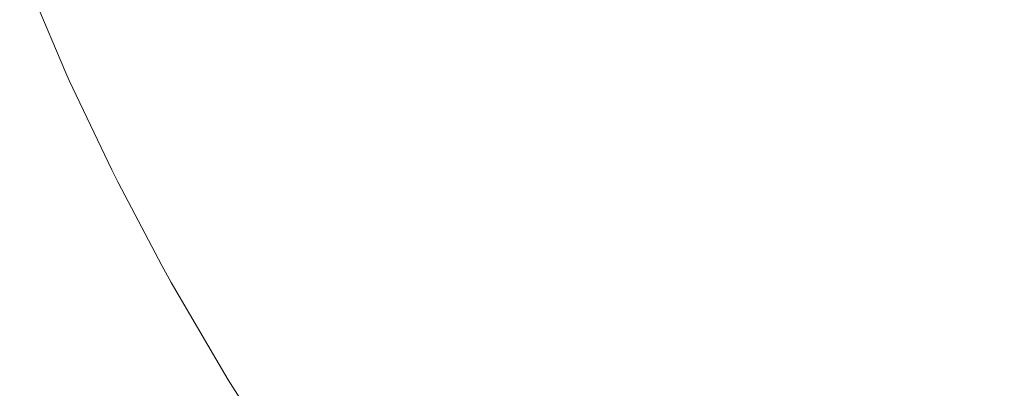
# Model space of a CAD drawing. Header units: centimetres. Extents: x -26 to 27.3, y -23.4 to -21.6.
# Tile 72 of 206: x -8.0766 to -8.0026, y -22.9654 to -22.9377. Entities that reach past the tile are written whole.
import ezdxf

# ---------------------------------------------------------------- set-up
doc = ezdxf.new("R2010")
doc.units = ezdxf.units.CM
doc.header["$LTSCALE"] = 2.54
doc.layers.add('Lucido design-1', color=7, linetype='Continuous')

# ---------------------------------------------------------------- blocks, each defined once
blk = doc.blocks.new('Gruppo-4-1')
at = {"color": 7, "linetype": 'Continuous', "lineweight": 9}
blk.add_3dface([(-25.890647, -21.659888, -9.381992), (-25.890647, -23.259888, -9.381992), (27.209353, -23.259888, -9.381992), (27.209353, -21.659888, -9.381992)], dxfattribs=at)
for points, invisible_edges in [([(-8.06363, -22.938081, -9.838064), (-8.066793, -22.930669, -9.838064), (-8.065043, -22.929966, -9.834401), (-8.061912, -22.937305, -9.834401)], 15), ([(-8.045641, -22.938034, -9.814271), (-8.048818, -22.931386, -9.814271), (-8.046203, -22.930204, -9.811281), (-8.043079, -22.936743, -9.811281)], 15), ([(-8.065208, -22.938795, -9.841798), (-8.0684, -22.931315, -9.841798), (-8.066793, -22.930669, -9.838064), (-8.06363, -22.938081, -9.838064)], 15), ([(-8.03196, -22.93883, -9.803427), (-8.035183, -22.932761, -9.803427), (-8.032218, -22.931267, -9.800923), (-8.029061, -22.937211, -9.800923)], 15), ([(-8.067934, -22.940027, -9.849455), (-8.071176, -22.93243, -9.849455), (-8.069861, -22.931902, -9.845597), (-8.066644, -22.939443, -9.845597)], 15), ([(-8.066644, -22.939443, -9.845597), (-8.069861, -22.931902, -9.845597), (-8.0684, -22.931315, -9.841798), (-8.065208, -22.938795, -9.841798)], 15), ([(-8.048088, -22.939268, -9.817376), (-8.051315, -22.932515, -9.817376), (-8.048818, -22.931386, -9.814271), (-8.045641, -22.938034, -9.814271)], 15), ([(-8.007052, -22.938564, -9.79056), (-8.010286, -22.933553, -9.79056), (-8.007001, -22.93153, -9.788947), (-8.003856, -22.936404, -9.788947)], 15), ([(-8.069079, -22.940544, -9.853363), (-8.072341, -22.932899, -9.853363), (-8.071176, -22.93243, -9.849455), (-8.067934, -22.940027, -9.849455)], 15), ([(-8.050417, -22.940442, -9.820588), (-8.053691, -22.933589, -9.820588), (-8.051315, -22.932515, -9.817376), (-8.048088, -22.939268, -9.817376)], 15), ([(-8.034762, -22.940396, -9.806065), (-8.038049, -22.934207, -9.806065), (-8.035183, -22.932761, -9.803427), (-8.03196, -22.93883, -9.803427)], 15), ([(-8.019739, -22.939373, -9.796333), (-8.022996, -22.933823, -9.796333), (-8.01984, -22.932059, -9.794256), (-8.01666, -22.937477, -9.794256)], 15), ([(-8.070922, -22.941378, -9.861308), (-8.074218, -22.933653, -9.861308), (-8.073356, -22.933306, -9.857317), (-8.070075, -22.940995, -9.857317)], 15), ([(-8.070075, -22.940995, -9.857317), (-8.073356, -22.933306, -9.857317), (-8.072341, -22.932899, -9.853363), (-8.069079, -22.940544, -9.853363)], 15), ([(-8.072559, -22.942117, -9.873442), (-8.075885, -22.934323, -9.873442), (-8.075484, -22.934161, -9.869378), (-8.072165, -22.941939, -9.869378)], 15), ([(-8.072165, -22.941939, -9.869378), (-8.075484, -22.934161, -9.869378), (-8.074928, -22.933938, -9.865331), (-8.071619, -22.941693, -9.865331)], 15), ([(-8.071619, -22.941693, -9.865331), (-8.074928, -22.933938, -9.865331), (-8.074218, -22.933653, -9.861308), (-8.070922, -22.941378, -9.861308)], 15), ([(-8.052622, -22.941554, -9.823903), (-8.055943, -22.934606, -9.823903), (-8.053691, -22.933589, -9.820588), (-8.050417, -22.940442, -9.820588)], 15), ([(-8.037464, -22.941905, -9.808831), (-8.040813, -22.9356, -9.808831), (-8.038049, -22.934207, -9.806065), (-8.034762, -22.940396, -9.806065)], 15), ([(-8.022739, -22.94122, -9.798556), (-8.026072, -22.935541, -9.798556), (-8.022996, -22.933823, -9.796333), (-8.019739, -22.939373, -9.796333)], 15), ([(-8.010186, -22.940682, -9.792331), (-8.013507, -22.935536, -9.792331), (-8.010286, -22.933553, -9.79056), (-8.007052, -22.938564, -9.79056)], 15), ([(-8.000507, -22.94114, -9.788947), (-8.003856, -22.936404, -9.788947), (-8.000604, -22.934206, -9.787495), (-7.997351, -22.938806, -9.787495)], 15), ([(-8.074361, -22.942932, -10.099868), (-8.077719, -22.93506, -10.099868), (-8.077128, -22.934822, -10.095911), (-8.07378, -22.942669, -10.095911)], 15), ([(-8.07378, -22.942669, -10.095911), (-8.077128, -22.934822, -10.095911), (-8.076685, -22.934644, -10.091937), (-8.073344, -22.942472, -10.091937)], 15), ([(-8.073344, -22.942472, -10.091937), (-8.076685, -22.934644, -10.091937), (-8.07639, -22.934526, -10.087952), (-8.073055, -22.942341, -10.087952)], 15), ([(-8.073055, -22.942341, -10.087952), (-8.07639, -22.934526, -10.087952), (-8.076243, -22.934467, -10.083964), (-8.07291, -22.942276, -10.083964)], 15), ([(-8.07291, -22.942276, -10.083964), (-8.076243, -22.934467, -10.083964), (-8.076225, -22.934459, -10.081992), (-8.073148, -22.941671, -10.081992)], 11), ([(-8.076225, -22.934459, -9.881992), (-8.073148, -22.941671, -9.881992), (-8.073148, -22.941671, -10.081992), (-8.076225, -22.934459, -10.081992)], 10), ([(-8.073148, -22.941671, -9.881992), (-8.076225, -22.934459, -9.881992), (-8.076223, -22.934459, -9.881447), (-8.072891, -22.942268, -9.881447)], 14), ([(-8.072891, -22.942268, -9.881447), (-8.076223, -22.934459, -9.881447), (-8.076132, -22.934422, -9.877517), (-8.072801, -22.942227, -9.877517)], 15), ([(-8.072801, -22.942227, -9.877517), (-8.076132, -22.934422, -9.877517), (-8.075885, -22.934323, -9.873442), (-8.072559, -22.942117, -9.873442)], 15), ([(-8.054702, -22.942603, -9.827314), (-8.058065, -22.935566, -9.827314), (-8.055943, -22.934606, -9.823903), (-8.052622, -22.941554, -9.823903)], 15), ([(-8.07697, -22.944112, -10.111572), (-8.080377, -22.936128, -10.111572), (-8.079345, -22.935713, -10.107705), (-8.075957, -22.943653, -10.107705)], 15), ([(-8.075957, -22.943653, -10.107705), (-8.079345, -22.935713, -10.107705), (-8.078459, -22.935357, -10.103802), (-8.075086, -22.94326, -10.103802)], 15), ([(-8.075086, -22.94326, -10.103802), (-8.078459, -22.935357, -10.103802), (-8.077719, -22.93506, -10.099868), (-8.074361, -22.942932, -10.099868)], 15), ([(-8.056653, -22.943587, -9.830815), (-8.060056, -22.936466, -9.830815), (-8.058065, -22.935566, -9.827314), (-8.054702, -22.942603, -9.827314)], 15), ([(-8.03968, -22.943143, -9.811281), (-8.043079, -22.936743, -9.811281), (-8.040813, -22.9356, -9.808831), (-8.037464, -22.941905, -9.808831)], 15), ([(-8.025655, -22.943016, -9.800923), (-8.029061, -22.937211, -9.800923), (-8.026072, -22.935541, -9.798556), (-8.022739, -22.94122, -9.798556)], 15), ([(-8.013254, -22.942756, -9.794256), (-8.01666, -22.937477, -9.794256), (-8.013507, -22.935536, -9.792331), (-8.010186, -22.940682, -9.792331)], 15), ([(-8.058472, -22.944504, -9.834401), (-8.061912, -22.937305, -9.834401), (-8.060056, -22.936466, -9.830815), (-8.056653, -22.943587, -9.830815)], 15), ([(-8.003608, -22.943433, -9.79056), (-8.007052, -22.938564, -9.79056), (-8.003856, -22.936404, -9.788947), (-8.000507, -22.94114, -9.788947)], 15), ([(-8.042185, -22.944542, -9.814271), (-8.045641, -22.938034, -9.814271), (-8.043079, -22.936743, -9.811281), (-8.03968, -22.943143, -9.811281)], 15), ([(-8.028482, -22.944756, -9.803427), (-8.03196, -22.93883, -9.803427), (-8.029061, -22.937211, -9.800923), (-8.025655, -22.943016, -9.800923)], 15), ([(-8.060156, -22.945352, -9.838064), (-8.06363, -22.938081, -9.838064), (-8.061912, -22.937305, -9.834401), (-8.058472, -22.944504, -9.834401)], 15), ([(-8.016249, -22.94478, -9.796333), (-8.019739, -22.939373, -9.796333), (-8.01666, -22.937477, -9.794256), (-8.013254, -22.942756, -9.794256)], 15), ([(-8.061702, -22.946132, -9.841798), (-8.065208, -22.938795, -9.841798), (-8.06363, -22.938081, -9.838064), (-8.060156, -22.945352, -9.838064)], 15), ([(-8.044577, -22.945879, -9.817376), (-8.048088, -22.939268, -9.817376), (-8.045641, -22.938034, -9.814271), (-8.042185, -22.944542, -9.814271)], 15), ([(-8.006649, -22.945683, -9.792331), (-8.010186, -22.940682, -9.792331), (-8.007052, -22.938564, -9.79056), (-8.003608, -22.943433, -9.79056)], 15), ([(-8.063109, -22.946841, -9.845597), (-8.066644, -22.939443, -9.845597), (-8.065208, -22.938795, -9.841798), (-8.061702, -22.946132, -9.841798)], 15), ([(-8.046854, -22.94715, -9.820588), (-8.050417, -22.940442, -9.820588), (-8.048088, -22.939268, -9.817376), (-8.044577, -22.945879, -9.817376)], 15), ([(-8.031215, -22.946439, -9.806065), (-8.034762, -22.940396, -9.806065), (-8.03196, -22.93883, -9.803427), (-8.028482, -22.944756, -9.803427)], 15), ([(-8.019168, -22.946753, -9.798556), (-8.022739, -22.94122, -9.798556), (-8.019739, -22.939373, -9.796333), (-8.016249, -22.94478, -9.796333)], 15), ([(-8.065495, -22.948044, -9.853363), (-8.069079, -22.940544, -9.853363), (-8.067934, -22.940027, -9.849455), (-8.064373, -22.947479, -9.849455)], 15), ([(-8.064373, -22.947479, -9.849455), (-8.067934, -22.940027, -9.849455), (-8.066644, -22.939443, -9.845597), (-8.063109, -22.946841, -9.845597)], 15), ([(-8.066471, -22.948537, -9.857317), (-8.070075, -22.940995, -9.857317), (-8.069079, -22.940544, -9.853363), (-8.065495, -22.948044, -9.853363)], 15), ([(-8.049011, -22.948355, -9.823903), (-8.052622, -22.941554, -9.823903), (-8.050417, -22.940442, -9.820588), (-8.046854, -22.94715, -9.820588)], 15), ([(-8.033851, -22.948062, -9.808831), (-8.037464, -22.941905, -9.808831), (-8.034762, -22.940396, -9.806065), (-8.031215, -22.946439, -9.806065)], 15), ([(-8.009626, -22.947885, -9.794256), (-8.013254, -22.942756, -9.794256), (-8.010186, -22.940682, -9.792331), (-8.006649, -22.945683, -9.792331)], 15), ([(-8.067984, -22.9493, -9.865331), (-8.071619, -22.941693, -9.865331), (-8.070922, -22.941378, -9.861308), (-8.067301, -22.948955, -9.861308)], 15), ([(-8.067301, -22.948955, -9.861308), (-8.070922, -22.941378, -9.861308), (-8.070075, -22.940995, -9.857317), (-8.066471, -22.948537, -9.857317)], 15), ([(-8.051044, -22.949491, -9.827314), (-8.054702, -22.942603, -9.827314), (-8.052622, -22.941554, -9.823903), (-8.049011, -22.948355, -9.823903)], 15), ([(-8.022005, -22.948671, -9.800923), (-8.025655, -22.943016, -9.800923), (-8.022739, -22.94122, -9.798556), (-8.019168, -22.946753, -9.798556)], 15), ([(-7.99996, -22.948152, -9.79056), (-8.003608, -22.943433, -9.79056), (-8.000507, -22.94114, -9.788947), (-7.996959, -22.945729, -9.788947)], 15), ([(-8.069675, -22.950152, -10.091937), (-8.073344, -22.942472, -10.091937), (-8.073055, -22.942341, -10.087952), (-8.069391, -22.950009, -10.087952)], 15), ([(-8.073148, -22.941671, -10.081992), (-8.072893, -22.942268, -10.081992), (-8.07291, -22.942276, -10.083964)], 10), ([(-8.072893, -22.942268, -10.081992), (-8.073148, -22.941671, -10.081992), (-8.073148, -22.941671, -9.881992), (-8.072893, -22.942268, -9.881992)], 10), ([(-8.072891, -22.942268, -9.881447), (-8.072893, -22.942268, -9.881992), (-8.073148, -22.941671, -9.881992)], 9), ([(-8.069391, -22.950009, -10.087952), (-8.073055, -22.942341, -10.087952), (-8.07291, -22.942276, -10.083964), (-8.06925, -22.949937, -10.083964)], 15), ([(-8.06925, -22.949937, -10.083964), (-8.07291, -22.942276, -10.083964), (-8.072893, -22.942268, -10.081992), (-8.069687, -22.948976, -10.081992)], 11), ([(-8.072893, -22.942268, -9.881992), (-8.069687, -22.948976, -9.881992), (-8.069687, -22.948976, -10.081992), (-8.072893, -22.942268, -10.081992)], 10), ([(-8.069687, -22.948976, -9.881992), (-8.072893, -22.942268, -9.881992), (-8.072891, -22.942268, -9.881447), (-8.069231, -22.949928, -9.881447)], 14), ([(-8.069231, -22.949928, -9.881447), (-8.072891, -22.942268, -9.881447), (-8.072801, -22.942227, -9.877517), (-8.069143, -22.949884, -9.877517)], 15), ([(-8.069143, -22.949884, -9.877517), (-8.072801, -22.942227, -9.877517), (-8.072559, -22.942117, -9.873442), (-8.068905, -22.949764, -9.873442)], 15), ([(-8.068905, -22.949764, -9.873442), (-8.072559, -22.942117, -9.873442), (-8.072165, -22.941939, -9.869378), (-8.068519, -22.949569, -9.869378)], 15), ([(-8.068519, -22.949569, -9.869378), (-8.072165, -22.941939, -9.869378), (-8.071619, -22.941693, -9.865331), (-8.067984, -22.9493, -9.865331)], 15), ([(-8.036012, -22.949393, -9.811281), (-8.03968, -22.943143, -9.811281), (-8.037464, -22.941905, -9.808831), (-8.033851, -22.948062, -9.808831)], 15), ([(-8.071382, -22.951013, -10.103802), (-8.075086, -22.94326, -10.103802), (-8.074361, -22.942932, -10.099868), (-8.070671, -22.950654, -10.099868)], 15), ([(-8.070671, -22.950654, -10.099868), (-8.074361, -22.942932, -10.099868), (-8.07378, -22.942669, -10.095911), (-8.070101, -22.950367, -10.095911)], 15), ([(-8.070101, -22.950367, -10.095911), (-8.07378, -22.942669, -10.095911), (-8.073344, -22.942472, -10.091937), (-8.069675, -22.950152, -10.091937)], 15), ([(-8.052951, -22.950557, -9.830815), (-8.056653, -22.943587, -9.830815), (-8.054702, -22.942603, -9.827314), (-8.051044, -22.949491, -9.827314)], 15), ([(-8.024756, -22.95053, -9.803427), (-8.028482, -22.944756, -9.803427), (-8.025655, -22.943016, -9.800923), (-8.022005, -22.948671, -9.800923)], 15), ([(-8.012533, -22.950035, -9.796333), (-8.016249, -22.94478, -9.796333), (-8.013254, -22.942756, -9.794256), (-8.009626, -22.947885, -9.794256)], 15), ([(-8.073228, -22.951943, -10.111572), (-8.07697, -22.944112, -10.111572), (-8.075957, -22.943653, -10.107705), (-8.072235, -22.951443, -10.107705)], 15), ([(-8.072235, -22.951443, -10.107705), (-8.075957, -22.943653, -10.107705), (-8.075086, -22.94326, -10.103802), (-8.071382, -22.951013, -10.103802)], 15), ([(-8.05473, -22.95155, -9.834401), (-8.058472, -22.944504, -9.834401), (-8.056653, -22.943587, -9.830815), (-8.052951, -22.950557, -9.830815)], 15), ([(-8.038455, -22.950897, -9.814271), (-8.042185, -22.944542, -9.814271), (-8.03968, -22.943143, -9.811281), (-8.036012, -22.949393, -9.811281)], 15), ([(-8.002904, -22.950529, -9.792331), (-8.006649, -22.945683, -9.792331), (-8.003608, -22.943433, -9.79056), (-7.99996, -22.948152, -9.79056)], 15), ([(-8.074361, -22.952515, -10.115395), (-8.078127, -22.944634, -10.115395), (-8.07697, -22.944112, -10.111572), (-8.073228, -22.951943, -10.111572)], 15), ([(-8.056376, -22.95247, -9.838064), (-8.060156, -22.945352, -9.838064), (-8.058472, -22.944504, -9.834401), (-8.05473, -22.95155, -9.834401)], 15), ([(-8.040789, -22.952334, -9.817376), (-8.044577, -22.945879, -9.817376), (-8.042185, -22.944542, -9.814271), (-8.038455, -22.950897, -9.814271)], 15), ([(-8.07704, -22.953865, -10.122885), (-8.08086, -22.94587, -10.122885), (-8.079424, -22.94522, -10.119168), (-8.075632, -22.953156, -10.119168)], 15), ([(-8.075632, -22.953156, -10.119168), (-8.079424, -22.94522, -10.119168), (-8.078127, -22.944634, -10.115395), (-8.074361, -22.952515, -10.115395)], 15), ([(-8.027415, -22.952327, -9.806065), (-8.031215, -22.946439, -9.806065), (-8.028482, -22.944756, -9.803427), (-8.024756, -22.95053, -9.803427)], 15), ([(-8.015366, -22.952129, -9.798556), (-8.019168, -22.946753, -9.798556), (-8.016249, -22.94478, -9.796333), (-8.012533, -22.950035, -9.796333)], 15), ([(-8.057888, -22.953314, -9.841798), (-8.061702, -22.946132, -9.841798), (-8.060156, -22.945352, -9.838064), (-8.056376, -22.95247, -9.838064)], 15), ([(-8.04301, -22.953701, -9.820588), (-8.046854, -22.94715, -9.820588), (-8.044577, -22.945879, -9.817376), (-8.040789, -22.952334, -9.817376)], 15), ([(-8.005784, -22.952855, -9.794256), (-8.009626, -22.947885, -9.794256), (-8.006649, -22.945683, -9.792331), (-8.002904, -22.950529, -9.792331)], 15), ([(-8.059263, -22.954082, -9.845597), (-8.063109, -22.946841, -9.845597), (-8.061702, -22.946132, -9.841798), (-8.057888, -22.953314, -9.841798)], 15), ([(-8.02998, -22.954061, -9.808831), (-8.033851, -22.948062, -9.808831), (-8.031215, -22.946439, -9.806065), (-8.027415, -22.952327, -9.806065)], 15), ([(-8.018119, -22.954166, -9.800923), (-8.022005, -22.948671, -9.800923), (-8.019168, -22.946753, -9.798556), (-8.015366, -22.952129, -9.798556)], 15), ([(-8.061596, -22.955386, -9.853363), (-8.065495, -22.948044, -9.853363), (-8.064373, -22.947479, -9.849455), (-8.060499, -22.954773, -9.849455)], 15), ([(-8.060499, -22.954773, -9.849455), (-8.064373, -22.947479, -9.849455), (-8.063109, -22.946841, -9.845597), (-8.059263, -22.954082, -9.845597)], 15), ([(-8.045113, -22.954997, -9.823903), (-8.049011, -22.948355, -9.823903), (-8.046854, -22.94715, -9.820588), (-8.04301, -22.953701, -9.820588)], 15), ([(-8.06255, -22.955919, -9.857317), (-8.066471, -22.948537, -9.857317), (-8.065495, -22.948044, -9.853363), (-8.061596, -22.955386, -9.853363)], 15), ([(-8.032082, -22.955482, -9.811281), (-8.036012, -22.949393, -9.811281), (-8.033851, -22.948062, -9.808831), (-8.02998, -22.954061, -9.808831)], 15), ([(-8.008597, -22.955126, -9.796333), (-8.012533, -22.950035, -9.796333), (-8.009626, -22.947885, -9.794256), (-8.005784, -22.952855, -9.794256)], 15), ([(-7.998956, -22.955212, -9.792331), (-8.002904, -22.950529, -9.792331), (-7.99996, -22.948152, -9.79056), (-7.996116, -22.952712, -9.79056)], 15), ([(-8.069687, -22.948976, -10.081992), (-8.069232, -22.949929, -10.081992), (-8.06925, -22.949937, -10.083964)], 10), ([(-8.069232, -22.949929, -10.081992), (-8.069687, -22.948976, -10.081992), (-8.069687, -22.948976, -9.881992), (-8.069232, -22.949929, -9.881992)], 10), ([(-8.069231, -22.949928, -9.881447), (-8.069232, -22.949929, -9.881992), (-8.069687, -22.948976, -9.881992)], 9), ([(-8.06403, -22.956745, -9.865331), (-8.067984, -22.9493, -9.865331), (-8.067301, -22.948955, -9.861308), (-8.063362, -22.956372, -9.861308)], 15), ([(-8.063362, -22.956372, -9.861308), (-8.067301, -22.948955, -9.861308), (-8.066471, -22.948537, -9.857317), (-8.06255, -22.955919, -9.857317)], 15), ([(-8.047097, -22.956218, -9.827314), (-8.051044, -22.949491, -9.827314), (-8.049011, -22.948355, -9.823903), (-8.045113, -22.954997, -9.823903)], 15), ([(-8.020788, -22.95614, -9.803427), (-8.024756, -22.95053, -9.803427), (-8.022005, -22.948671, -9.800923), (-8.018119, -22.954166, -9.800923)], 15), ([(-8.065162, -22.957378, -9.877517), (-8.069143, -22.949884, -9.877517), (-8.068905, -22.949764, -9.873442), (-8.06493, -22.957248, -9.873442)], 15), ([(-8.06493, -22.957248, -9.873442), (-8.068905, -22.949764, -9.873442), (-8.068519, -22.949569, -9.869378), (-8.064553, -22.957037, -9.869378)], 15), ([(-8.064553, -22.957037, -9.869378), (-8.068519, -22.949569, -9.869378), (-8.067984, -22.9493, -9.865331), (-8.06403, -22.956745, -9.865331)], 15), ([(-8.048957, -22.957363, -9.830815), (-8.052951, -22.950557, -9.830815), (-8.051044, -22.949491, -9.827314), (-8.047097, -22.956218, -9.827314)], 15), ([(-8.034459, -22.957088, -9.814271), (-8.038455, -22.950897, -9.814271), (-8.036012, -22.949393, -9.811281), (-8.032082, -22.955482, -9.811281)], 15), ([(-8.066656, -22.958213, -10.099868), (-8.070671, -22.950654, -10.099868), (-8.070101, -22.950367, -10.095911), (-8.0661, -22.957902, -10.095911)], 15), ([(-8.0661, -22.957902, -10.095911), (-8.070101, -22.950367, -10.095911), (-8.069675, -22.950152, -10.091937), (-8.065683, -22.957669, -10.091937)], 15), ([(-8.065683, -22.957669, -10.091937), (-8.069675, -22.950152, -10.091937), (-8.069391, -22.950009, -10.087952), (-8.065405, -22.957514, -10.087952)], 15), ([(-8.065405, -22.957514, -10.087952), (-8.069391, -22.950009, -10.087952), (-8.06925, -22.949937, -10.083964), (-8.065267, -22.957436, -10.083964)], 15), ([(-8.065267, -22.957436, -10.083964), (-8.06925, -22.949937, -10.083964), (-8.069232, -22.949929, -10.081992), (-8.065931, -22.956144, -10.081992)], 11), ([(-8.065931, -22.956144, -9.881992), (-8.069232, -22.949929, -9.881992), (-8.069231, -22.949928, -9.881447), (-8.065249, -22.957426, -9.881447)], 14), ([(-8.069232, -22.949929, -9.881992), (-8.065931, -22.956144, -9.881992), (-8.065931, -22.956144, -10.081992), (-8.069232, -22.949929, -10.081992)], 10), ([(-8.065249, -22.957426, -9.881447), (-8.069231, -22.949928, -9.881447), (-8.069143, -22.949884, -9.877517), (-8.065162, -22.957378, -9.877517)], 15), ([(-8.011338, -22.95734, -9.798556), (-8.015366, -22.952129, -9.798556), (-8.012533, -22.950035, -9.796333), (-8.008597, -22.955126, -9.796333)], 15), ([(-8.068185, -22.959067, -10.107705), (-8.072235, -22.951443, -10.107705), (-8.071382, -22.951013, -10.103802), (-8.067351, -22.958601, -10.103802)], 15), ([(-8.067351, -22.958601, -10.103802), (-8.071382, -22.951013, -10.103802), (-8.070671, -22.950654, -10.099868), (-8.066656, -22.958213, -10.099868)], 15), ([(-8.050691, -22.958431, -9.834401), (-8.05473, -22.95155, -9.834401), (-8.052951, -22.950557, -9.830815), (-8.048957, -22.957363, -9.830815)], 15), ([(-8.03673, -22.958623, -9.817376), (-8.040789, -22.952334, -9.817376), (-8.038455, -22.950897, -9.814271), (-8.034459, -22.957088, -9.814271)], 15), ([(-8.023369, -22.958049, -9.806065), (-8.027415, -22.952327, -9.806065), (-8.024756, -22.95053, -9.803427), (-8.020788, -22.95614, -9.803427)], 15), ([(-8.001735, -22.957658, -9.794256), (-8.005784, -22.952855, -9.794256), (-8.002904, -22.950529, -9.792331), (-7.998956, -22.955212, -9.792331)], 15), ([(-8.070264, -22.960228, -10.115395), (-8.074361, -22.952515, -10.115395), (-8.073228, -22.951943, -10.111572), (-8.069157, -22.959609, -10.111572)], 15), ([(-8.069157, -22.959609, -10.111572), (-8.073228, -22.951943, -10.111572), (-8.072235, -22.951443, -10.107705), (-8.068185, -22.959067, -10.107705)], 15), ([(-8.052297, -22.95942, -9.838064), (-8.056376, -22.95247, -9.838064), (-8.05473, -22.95155, -9.834401), (-8.050691, -22.958431, -9.834401)], 15), ([(-8.071507, -22.960922, -10.119168), (-8.075632, -22.953156, -10.119168), (-8.074361, -22.952515, -10.115395), (-8.070264, -22.960228, -10.115395)], 15), ([(-8.053772, -22.960328, -9.841798), (-8.057888, -22.953314, -9.841798), (-8.056376, -22.95247, -9.838064), (-8.052297, -22.95942, -9.838064)], 15), ([(-8.038891, -22.960083, -9.820588), (-8.04301, -22.953701, -9.820588), (-8.040789, -22.952334, -9.817376), (-8.03673, -22.958623, -9.817376)], 15), ([(-8.025858, -22.959889, -9.808831), (-8.02998, -22.954061, -9.808831), (-8.027415, -22.952327, -9.806065), (-8.023369, -22.958049, -9.806065)], 15), ([(-8.014003, -22.959491, -9.800923), (-8.018119, -22.954166, -9.800923), (-8.015366, -22.952129, -9.798556), (-8.011338, -22.95734, -9.798556)], 15), ([(-8.072883, -22.961691, -10.122885), (-8.07704, -22.953865, -10.122885), (-8.075632, -22.953156, -10.119168), (-8.071507, -22.960922, -10.119168)], 15), ([(-8.055113, -22.961154, -9.845597), (-8.059263, -22.954082, -9.845597), (-8.057888, -22.953314, -9.841798), (-8.053772, -22.960328, -9.841798)], 15), ([(-8.004449, -22.960046, -9.796333), (-8.008597, -22.955126, -9.796333), (-8.005784, -22.952855, -9.794256), (-8.001735, -22.957658, -9.794256)], 15), ([(-8.074391, -22.962534, -10.12654), (-8.078582, -22.954643, -10.12654), (-8.07704, -22.953865, -10.122885), (-8.072883, -22.961691, -10.122885)], 15), ([(-8.056319, -22.961897, -9.849455), (-8.060499, -22.954773, -9.849455), (-8.059263, -22.954082, -9.845597), (-8.055113, -22.961154, -9.845597)], 15), ([(-8.040937, -22.961467, -9.823903), (-8.045113, -22.954997, -9.823903), (-8.04301, -22.953701, -9.820588), (-8.038891, -22.960083, -9.820588)], 15), ([(-8.027898, -22.961398, -9.811281), (-8.032082, -22.955482, -9.811281), (-8.02998, -22.954061, -9.808831), (-8.025858, -22.959889, -9.808831)], 15), ([(-8.016586, -22.961576, -9.803427), (-8.020788, -22.95614, -9.803427), (-8.018119, -22.954166, -9.800923), (-8.014003, -22.959491, -9.800923)], 15), ([(-8.076029, -22.963448, -10.130126), (-8.080257, -22.955487, -10.130126), (-8.078582, -22.954643, -10.12654), (-8.074391, -22.962534, -10.12654)], 15), ([(-8.057389, -22.962555, -9.853363), (-8.061596, -22.955386, -9.853363), (-8.060499, -22.954773, -9.849455), (-8.056319, -22.961897, -9.849455)], 15), ([(-8.077793, -22.964434, -10.133636), (-8.082062, -22.956397, -10.133636), (-8.080257, -22.955487, -10.130126), (-8.076029, -22.963448, -10.130126)], 15), ([(-8.05832, -22.963128, -9.857317), (-8.06255, -22.955919, -9.857317), (-8.061596, -22.955386, -9.853363), (-8.057389, -22.962555, -9.853363)], 15), ([(-8.042867, -22.962771, -9.827314), (-8.047097, -22.956218, -9.827314), (-8.045113, -22.954997, -9.823903), (-8.040937, -22.961467, -9.823903)], 15), ([(-8.030205, -22.963104, -9.814271), (-8.034459, -22.957088, -9.814271), (-8.032082, -22.955482, -9.811281), (-8.027898, -22.961398, -9.811281)], 15), ([(-8.007094, -22.962374, -9.798556), (-8.011338, -22.95734, -9.798556), (-8.008597, -22.955126, -9.796333), (-8.004449, -22.960046, -9.796333)], 15), ([(-8.065931, -22.956144, -10.081992), (-8.06525, -22.957427, -10.081992), (-8.065267, -22.957436, -10.083964)], 10), ([(-8.06525, -22.957427, -10.081992), (-8.065931, -22.956144, -10.081992), (-8.065931, -22.956144, -9.881992), (-8.06525, -22.957427, -9.881992)], 10), ([(-8.065249, -22.957426, -9.881447), (-8.06525, -22.957427, -9.881992), (-8.065931, -22.956144, -9.881992)], 9), ([(-8.059763, -22.964017, -9.865331), (-8.06403, -22.956745, -9.865331), (-8.063362, -22.956372, -9.861308), (-8.059112, -22.963616, -9.861308)], 15), ([(-8.059112, -22.963616, -9.861308), (-8.063362, -22.956372, -9.861308), (-8.06255, -22.955919, -9.857317), (-8.05832, -22.963128, -9.857317)], 15), ([(-8.044678, -22.963994, -9.830815), (-8.048957, -22.957363, -9.830815), (-8.047097, -22.956218, -9.827314), (-8.042867, -22.962771, -9.827314)], 15), ([(-8.019083, -22.963593, -9.806065), (-8.023369, -22.958049, -9.806065), (-8.020788, -22.95614, -9.803427), (-8.016586, -22.961576, -9.803427)], 15), ([(-8.060641, -22.964557, -9.873442), (-8.06493, -22.957248, -9.873442), (-8.064553, -22.957037, -9.869378), (-8.060273, -22.964331, -9.869378)], 15), ([(-8.060273, -22.964331, -9.869378), (-8.064553, -22.957037, -9.869378), (-8.06403, -22.956745, -9.865331), (-8.059763, -22.964017, -9.865331)], 15), ([(-8.032408, -22.964734, -9.817376), (-8.03673, -22.958623, -9.817376), (-8.034459, -22.957088, -9.814271), (-8.030205, -22.963104, -9.814271)], 15), ([(-8.062324, -22.965594, -10.099868), (-8.066656, -22.958213, -10.099868), (-8.0661, -22.957902, -10.095911), (-8.061782, -22.96526, -10.095911)], 15), ([(-8.061782, -22.96526, -10.095911), (-8.0661, -22.957902, -10.095911), (-8.065683, -22.957669, -10.091937), (-8.061375, -22.965009, -10.091937)], 15), ([(-8.061375, -22.965009, -10.091937), (-8.065683, -22.957669, -10.091937), (-8.065405, -22.957514, -10.087952), (-8.061104, -22.964843, -10.087952)], 15), ([(-8.061104, -22.964843, -10.087952), (-8.065405, -22.957514, -10.087952), (-8.065267, -22.957436, -10.083964), (-8.060969, -22.96476, -10.083964)], 15), ([(-8.060969, -22.96476, -10.083964), (-8.065267, -22.957436, -10.083964), (-8.06525, -22.957427, -10.081992), (-8.061885, -22.963162, -10.081992)], 11), ([(-8.061885, -22.963162, -9.881992), (-8.06525, -22.957427, -9.881992), (-8.065249, -22.957426, -9.881447), (-8.060952, -22.964749, -9.881447)], 14), ([(-8.06525, -22.957427, -9.881992), (-8.061885, -22.963162, -9.881992), (-8.061885, -22.963162, -10.081992), (-8.06525, -22.957427, -10.081992)], 10), ([(-8.060952, -22.964749, -9.881447), (-8.065249, -22.957426, -9.881447), (-8.065162, -22.957378, -9.877517), (-8.060868, -22.964697, -9.877517)], 15), ([(-8.060868, -22.964697, -9.877517), (-8.065162, -22.957378, -9.877517), (-8.06493, -22.957248, -9.873442), (-8.060641, -22.964557, -9.873442)], 15), ([(-8.046365, -22.965135, -9.834401), (-8.050691, -22.958431, -9.834401), (-8.048957, -22.957363, -9.830815), (-8.044678, -22.963994, -9.830815)], 15), ([(-8.009664, -22.964636, -9.800923), (-8.014003, -22.959491, -9.800923), (-8.011338, -22.95734, -9.798556), (-8.007094, -22.962374, -9.798556)], 15), ([(-8.000096, -22.964786, -9.796333), (-8.004449, -22.960046, -9.796333), (-8.001735, -22.957658, -9.794256), (-7.997485, -22.962284, -9.794256)], 15), ([(-8.063816, -22.966512, -10.107705), (-8.068185, -22.959067, -10.107705), (-8.067351, -22.958601, -10.103802), (-8.063003, -22.966012, -10.103802)], 15), ([(-8.063003, -22.966012, -10.103802), (-8.067351, -22.958601, -10.103802), (-8.066656, -22.958213, -10.099868), (-8.062324, -22.965594, -10.099868)], 15), ([(-8.047927, -22.966191, -9.838064), (-8.052297, -22.95942, -9.838064), (-8.050691, -22.958431, -9.834401), (-8.046365, -22.965135, -9.834401)], 15), ([(-8.034505, -22.966285, -9.820588), (-8.038891, -22.960083, -9.820588), (-8.03673, -22.958623, -9.817376), (-8.032408, -22.964734, -9.817376)], 15), ([(-8.021492, -22.965538, -9.808831), (-8.025858, -22.959889, -9.808831), (-8.023369, -22.958049, -9.806065), (-8.019083, -22.963593, -9.806065)], 15), ([(-8.064763, -22.967096, -10.111572), (-8.069157, -22.959609, -10.111572), (-8.068185, -22.959067, -10.107705), (-8.063816, -22.966512, -10.107705)], 15), ([(-8.065844, -22.967761, -10.115395), (-8.070264, -22.960228, -10.115395), (-8.069157, -22.959609, -10.111572), (-8.064763, -22.967096, -10.111572)], 15), ([(-8.049362, -22.967161, -9.841798), (-8.053772, -22.960328, -9.841798), (-8.052297, -22.95942, -9.838064), (-8.047927, -22.966191, -9.838064)], 15), ([(-8.036491, -22.967754, -9.823903), (-8.040937, -22.961467, -9.823903), (-8.038891, -22.960083, -9.820588), (-8.034505, -22.966285, -9.820588)], 15), ([(-8.023466, -22.967132, -9.811281), (-8.027898, -22.961398, -9.811281), (-8.025858, -22.959889, -9.808831), (-8.021492, -22.965538, -9.808831)], 15), ([(-8.012156, -22.96683, -9.803427), (-8.016586, -22.961576, -9.803427), (-8.014003, -22.959491, -9.800923), (-8.009664, -22.964636, -9.800923)], 15), ([(-8.002639, -22.967224, -9.798556), (-8.007094, -22.962374, -9.798556), (-8.004449, -22.960046, -9.796333), (-8.000096, -22.964786, -9.796333)], 15), ([(-8.067056, -22.968507, -10.119168), (-8.071507, -22.960922, -10.119168), (-8.070264, -22.960228, -10.115395), (-8.065844, -22.967761, -10.115395)], 15), ([(-8.050667, -22.968043, -9.845597), (-8.055113, -22.961154, -9.845597), (-8.053772, -22.960328, -9.841798), (-8.049362, -22.967161, -9.841798)], 15), ([(-8.068398, -22.969334, -10.122885), (-8.072883, -22.961691, -10.122885), (-8.071507, -22.960922, -10.119168), (-8.067056, -22.968507, -10.119168)], 15), ([(-8.051841, -22.968836, -9.849455), (-8.056319, -22.961897, -9.849455), (-8.055113, -22.961154, -9.845597), (-8.050667, -22.968043, -9.845597)], 15), ([(-8.038364, -22.969139, -9.827314), (-8.042867, -22.962771, -9.827314), (-8.040937, -22.961467, -9.823903), (-8.036491, -22.967754, -9.823903)], 15), ([(-8.025698, -22.968934, -9.814271), (-8.030205, -22.963104, -9.814271), (-8.027898, -22.961398, -9.811281), (-8.023466, -22.967132, -9.811281)], 15), ([(-8.014566, -22.968951, -9.806065), (-8.019083, -22.963593, -9.806065), (-8.016586, -22.961576, -9.803427), (-8.012156, -22.96683, -9.803427)], 15), ([(-8.069869, -22.970239, -10.12654), (-8.074391, -22.962534, -10.12654), (-8.072883, -22.961691, -10.122885), (-8.068398, -22.969334, -10.122885)], 15), ([(-8.052881, -22.969539, -9.853363), (-8.057389, -22.962555, -9.853363), (-8.056319, -22.961897, -9.849455), (-8.051841, -22.968836, -9.849455)], 15), ([(-8.071466, -22.971223, -10.130126), (-8.076029, -22.963448, -10.130126), (-8.074391, -22.962534, -10.12654), (-8.069869, -22.970239, -10.12654)], 15), ([(-8.053787, -22.970152, -9.857317), (-8.05832, -22.963128, -9.857317), (-8.057389, -22.962555, -9.853363), (-8.052881, -22.969539, -9.853363)], 15), ([(-8.04012, -22.970438, -9.830815), (-8.044678, -22.963994, -9.830815), (-8.042867, -22.962771, -9.827314), (-8.038364, -22.969139, -9.827314)], 15), ([(-8.005111, -22.969593, -9.800923), (-8.009664, -22.964636, -9.800923), (-8.007094, -22.962374, -9.798556), (-8.002639, -22.967224, -9.798556)], 15), ([(-8.073188, -22.972283, -10.133636), (-8.077793, -22.964434, -10.133636), (-8.076029, -22.963448, -10.130126), (-8.071466, -22.971223, -10.130126)], 15), ([(-8.061885, -22.963162, -10.081992), (-8.060953, -22.964749, -10.081992), (-8.060969, -22.96476, -10.083964)], 10), ([(-8.060953, -22.964749, -10.081992), (-8.061885, -22.963162, -10.081992), (-8.061885, -22.963162, -9.881992), (-8.060953, -22.964749, -9.881992)], 10), ([(-8.060952, -22.964749, -9.881447), (-8.060953, -22.964749, -9.881992), (-8.061885, -22.963162, -9.881992)], 9), ([(-8.055191, -22.9711, -9.865331), (-8.059763, -22.964017, -9.865331), (-8.059112, -22.963616, -9.861308), (-8.054557, -22.970672, -9.861308)], 15), ([(-8.054557, -22.970672, -9.861308), (-8.059112, -22.963616, -9.861308), (-8.05832, -22.963128, -9.857317), (-8.053787, -22.970152, -9.857317)], 15), ([(-8.027831, -22.970656, -9.817376), (-8.032408, -22.964734, -9.817376), (-8.030205, -22.963104, -9.814271), (-8.025698, -22.968934, -9.814271)], 15), ([(-8.01689, -22.970996, -9.808831), (-8.021492, -22.965538, -9.808831), (-8.019083, -22.963593, -9.806065), (-8.014566, -22.968951, -9.806065)], 15), ([(-8.07503, -22.973417, -10.137065), (-8.079683, -22.96549, -10.137065), (-8.077793, -22.964434, -10.133636), (-8.073188, -22.972283, -10.133636)], 15), ([(-8.056266, -22.971827, -9.877517), (-8.060868, -22.964697, -9.877517), (-8.060641, -22.964557, -9.873442), (-8.056046, -22.971678, -9.873442)], 15), ([(-8.056046, -22.971678, -9.873442), (-8.060641, -22.964557, -9.873442), (-8.060273, -22.964331, -9.869378), (-8.055687, -22.971436, -9.869378)], 15), ([(-8.055687, -22.971436, -9.869378), (-8.060273, -22.964331, -9.869378), (-8.059763, -22.964017, -9.865331), (-8.055191, -22.9711, -9.865331)], 15), ([(-8.041758, -22.971649, -9.834401), (-8.046365, -22.965135, -9.834401), (-8.044678, -22.963994, -9.830815), (-8.04012, -22.970438, -9.830815)], 15), ([(-8.057684, -22.972785, -10.099868), (-8.062324, -22.965594, -10.099868), (-8.061782, -22.96526, -10.095911), (-8.057155, -22.972428, -10.095911)], 15), ([(-8.057155, -22.972428, -10.095911), (-8.061782, -22.96526, -10.095911), (-8.061375, -22.965009, -10.091937), (-8.05676, -22.972161, -10.091937)], 15), ([(-8.05676, -22.972161, -10.091937), (-8.061375, -22.965009, -10.091937), (-8.061104, -22.964843, -10.087952), (-8.056496, -22.971983, -10.087952)], 15), ([(-8.056496, -22.971983, -10.087952), (-8.061104, -22.964843, -10.087952), (-8.060969, -22.96476, -10.083964), (-8.056365, -22.971894, -10.083964)], 15), ([(-8.056365, -22.971894, -10.083964), (-8.060969, -22.96476, -10.083964), (-8.060953, -22.964749, -10.081992), (-8.057553, -22.970017, -10.081992)], 11), ([(-8.060953, -22.964749, -9.881992), (-8.057553, -22.970017, -9.881992), (-8.057553, -22.970017, -10.081992), (-8.060953, -22.964749, -10.081992)], 10), ([(-8.057553, -22.970017, -9.881992), (-8.060953, -22.964749, -9.881992), (-8.060952, -22.964749, -9.881447), (-8.056348, -22.971882, -9.881447)], 14), ([(-8.056348, -22.971882, -9.881447), (-8.060952, -22.964749, -9.881447), (-8.060868, -22.964697, -9.877517), (-8.056266, -22.971827, -9.877517)], 15), ([(-8.043274, -22.97277, -9.838064), (-8.047927, -22.966191, -9.838064), (-8.046365, -22.965135, -9.834401), (-8.041758, -22.971649, -9.834401)], 15), ([(-8.029859, -22.972294, -9.820588), (-8.034505, -22.966285, -9.820588), (-8.032408, -22.964734, -9.817376), (-8.027831, -22.970656, -9.817376)], 15), ([(-8.007508, -22.97189, -9.803427), (-8.012156, -22.96683, -9.803427), (-8.009664, -22.964636, -9.800923), (-8.005111, -22.969593, -9.800923)], 15)]:
    blk.add_3dface(points, dxfattribs=dict(at, invisible_edges=invisible_edges))

msp = doc.modelspace()

# ---------------------------------------------------------------- block references
at = {"layer": 'Lucido design-1', "color": 7}
msp.add_blockref('Gruppo-4-1', (0, 0), dxfattribs=at)

doc.saveas('drawing.dxf')
